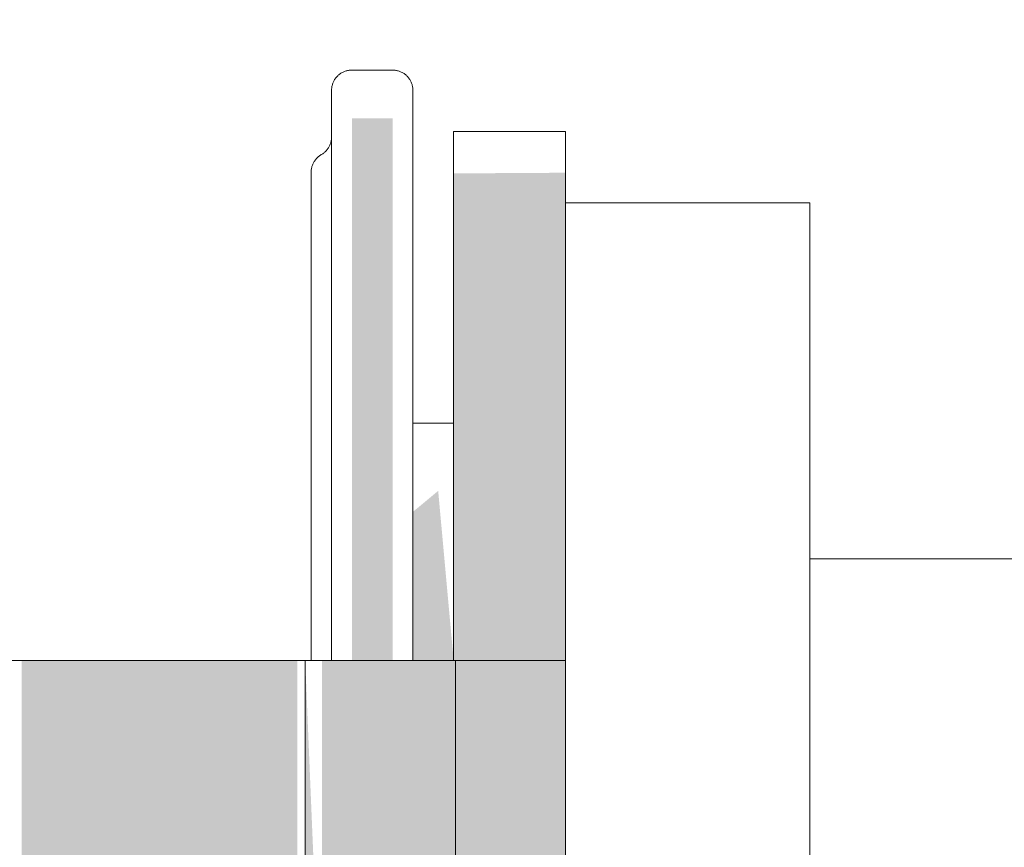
# Model space of a CAD drawing. Header units: millimetres. Extents: x 9824119 to 13672909, y -72394 to 462135.
# Tile 130 of 256: x 10119954 to 10120003, y -2575 to -2534. Entities that reach past the tile are written whole.
import ezdxf

# ---------------------------------------------------------------- set-up
doc = ezdxf.new("R2010")
doc.units = ezdxf.units.MM
doc.linetypes.add('ADSK_Скрыто', pattern=[6, 3, -3])
doc.layers.add('A-DETL-HDLN', color=7, linetype='ADSK_Скрыто', lineweight=9)
doc.layers.add('P-PIPE', color=7, linetype='Continuous', lineweight=18)
doc.styles.add('ISOCPEUR', font='isocpeui.ttf')

# ---------------------------------------------------------------- blocks, each defined once
blk = doc.blocks.new('Tecofi_VPI4449-02_Затвор дисковый поворотный с ручкой - Затвор дисковый поворотный с рычагом_VPI 4449-02-V90-В_Этаж 01_Отопление')
at = {"layer": 'P-PIPE', "linetype": 'ADSK_Скрыто', "lineweight": 9, "true_color": 0x373737}
for points in [[(29250.008, -13265.837), (29250.008, -13239.194), (29248.008, -13239.194), (29248.008, -13265.837)], [(29258.508, -13265.837), (29258.508, -13241.862), (29253.008, -13241.896), (29253.008, -13265.837)], [(29251.008, -13265.837), (29253.008, -13265.837), (29252.248, -13257.499), (29251.008, -13258.529), (29251.008, -13261.668)], [(29231.785, -13285.837), (29245.325, -13285.837), (29245.325, -13265.837), (29231.785, -13265.837)], [(29246.545, -13285.837), (29252.349, -13285.837), (29252.349, -13265.837), (29246.545, -13265.837)]]:
    blk.add_hatch(color=250, dxfattribs=at).paths.add_polyline_path(points)
h = blk.add_hatch(color=250, dxfattribs=at)
h.paths.add_polyline_path([(29245.713, -13285.837), (29246.545, -13285.837), (29245.713, -13265.837)])
h.paths.add_polyline_path([(29258.508, -13285.837), (29258.508, -13265.837), (29252.349, -13265.837), (29252.349, -13285.837)])
at = {"layer": 'A-DETL-HDLN', "color": 5, "true_color": 0x0000ff, "flags": 128}
for points in [[(29247.008, -13237.817), (29247.009, -13237.777), (29247.011, -13237.738), (29247.015, -13237.698), (29247.021, -13237.658), (29247.028, -13237.619), (29247.037, -13237.58), (29247.047, -13237.541), (29247.059, -13237.503), (29247.072, -13237.465), (29247.087, -13237.428), (29247.103, -13237.391), (29247.121, -13237.356), (29247.14, -13237.321), (29247.161, -13237.286), (29247.183, -13237.253), (29247.206, -13237.22), (29247.23, -13237.189), (29247.256, -13237.158), (29247.283, -13237.129), (29247.311, -13237.1), (29247.34, -13237.073), (29247.371, -13237.047), (29247.402, -13237.022), (29247.434, -13236.998), (29247.468, -13236.976), (29247.502, -13236.955), (29247.537, -13236.935), (29247.572, -13236.917), (29247.609, -13236.901), (29247.646, -13236.885), (29247.683, -13236.872), (29247.721, -13236.859), (29247.76, -13236.849), (29247.799, -13236.84), (29247.838, -13236.832), (29247.878, -13236.826), (29247.917, -13236.822)], [(29250.088, -13236.821), (29250.128, -13236.825), (29250.167, -13236.83), (29250.207, -13236.837), (29250.246, -13236.846), (29250.284, -13236.856), (29250.323, -13236.868), (29250.36, -13236.882), (29250.397, -13236.896), (29250.434, -13236.913), (29250.47, -13236.93), (29250.505, -13236.95), (29250.539, -13236.97), (29250.573, -13236.992), (29250.605, -13237.015), (29250.637, -13237.04), (29250.667, -13237.066), (29250.697, -13237.093), (29250.725, -13237.121), (29250.753, -13237.15), (29250.779, -13237.18), (29250.804, -13237.212), (29250.827, -13237.244), (29250.849, -13237.277), (29250.87, -13237.311), (29250.89, -13237.346), (29250.908, -13237.382), (29250.925, -13237.418), (29250.94, -13237.455), (29250.954, -13237.493), (29250.966, -13237.531), (29250.977, -13237.569), (29250.986, -13237.608), (29250.993, -13237.647), (29250.999, -13237.687), (29251.004, -13237.727), (29251.007, -13237.767), (29251.008, -13237.807), (29251.008, -13237.817)], [(29247.008, -13237.817), (29247.008, -13237.848), (29247.008, -13237.939), (29247.008, -13238.091), (29247.008, -13238.303)], [(29247.008, -13238.3), (29247.008, -13238.142), (29247.008, -13237.974), (29247.008, -13237.866), (29247.008, -13237.82)], [(29251.008, -13238.214), (29251.008, -13238.025), (29251.008, -13237.897), (29251.008, -13237.829), (29251.008, -13237.817)], [(29251.008, -13237.817), (29251.008, -13237.848), (29251.008, -13237.939), (29251.008, -13238.091), (29251.008, -13238.212)], [(29246.508, -13240.971), (29246.542, -13240.95), (29246.576, -13240.928), (29246.608, -13240.905), (29246.64, -13240.88), (29246.67, -13240.854), (29246.699, -13240.827), (29246.728, -13240.799), (29246.755, -13240.77), (29246.781, -13240.739), (29246.806, -13240.708), (29246.829, -13240.675), (29246.851, -13240.642), (29246.872, -13240.608), (29246.892, -13240.573), (29246.91, -13240.537), (29246.926, -13240.501), (29246.941, -13240.464), (29246.955, -13240.426), (29246.967, -13240.388), (29246.978, -13240.349), (29246.987, -13240.311)], [(29246.008, -13241.837), (29246.009, -13241.797), (29246.011, -13241.757), (29246.015, -13241.717), (29246.021, -13241.678), (29246.028, -13241.638), (29246.037, -13241.599), (29246.047, -13241.56), (29246.059, -13241.522), (29246.072, -13241.485), (29246.087, -13241.447), (29246.103, -13241.411), (29246.121, -13241.375), (29246.14, -13241.34), (29246.161, -13241.306), (29246.183, -13241.272), (29246.206, -13241.24), (29246.23, -13241.208), (29246.256, -13241.177), (29246.283, -13241.148), (29246.311, -13241.119), (29246.34, -13241.092), (29246.371, -13241.066), (29246.402, -13241.041), (29246.434, -13241.018), (29246.468, -13240.995), (29246.502, -13240.974), (29246.508, -13240.971)], [(29246.008, -13241.837), (29246.008, -13241.864), (29246.008, -13241.946), (29246.008, -13242.081), (29246.008, -13242.271)], [(29246.008, -13242.269), (29246.008, -13242.127), (29246.008, -13241.977), (29246.008, -13241.881), (29246.008, -13241.839)]]:
    blk.add_lwpolyline(points, dxfattribs=at)
at = {"layer": 'P-PIPE', "color": 5, "true_color": 0x0000ff}
for p, q in [((29250.008, -13236.817), (29248.008, -13236.817)), ((29258.508, -13239.84), (29253.008, -13239.84)), ((29253.008, -13239.84), (29253.008, -13265.837)), ((29258.508, -13265.837), (29258.508, -13239.84)), ((29270.508, -13243.337), (29258.508, -13243.337)), ((29270.508, -13275.837), (29270.508, -13243.337)), ((29253.008, -13254.179), (29251.008, -13254.179)), ((29251.008, -13254.179), (29251.008, -13265.837)), ((29270.508, -13260.837), (29332.483, -13260.837)), ((29229.343, -13265.837), (29231.785, -13265.837)), ((29231.785, -13265.837), (29245.325, -13265.837)), ((29245.252, -13265.837), (29245.806, -13265.837)), ((29246.545, -13265.837), (29245.325, -13265.837)), ((29245.713, -13265.837), (29245.713, -13285.837)), ((29246.545, -13265.837), (29252.349, -13265.837)), ((29253.096, -13265.837), (29252.349, -13265.837)), ((29252.349, -13265.837), (29258.508, -13265.837)), ((29253.096, -13265.837), (29253.063, -13265.837)), ((29253.096, -13285.837), (29253.096, -13265.837)), ((29258.508, -13265.837), (29258.508, -13285.837))]:
    blk.add_line(p, q, dxfattribs=at)
at = {"layer": 'P-PIPE', "color": 5, "true_color": 0x0000ff, "flags": 128}
for points in [[(29247.008, -13237.817), (29247.009, -13237.777), (29247.011, -13237.738), (29247.015, -13237.698), (29247.021, -13237.658), (29247.028, -13237.619), (29247.037, -13237.58), (29247.047, -13237.541), (29247.059, -13237.503), (29247.072, -13237.465), (29247.087, -13237.428), (29247.103, -13237.391), (29247.121, -13237.356), (29247.14, -13237.321), (29247.161, -13237.286), (29247.183, -13237.253), (29247.206, -13237.22), (29247.23, -13237.189), (29247.256, -13237.158), (29247.283, -13237.129), (29247.311, -13237.1), (29247.34, -13237.073), (29247.371, -13237.047), (29247.402, -13237.022), (29247.434, -13236.998), (29247.468, -13236.976), (29247.502, -13236.955), (29247.537, -13236.935), (29247.572, -13236.917), (29247.609, -13236.901), (29247.646, -13236.885), (29247.683, -13236.872), (29247.721, -13236.859), (29247.76, -13236.849), (29247.799, -13236.84), (29247.838, -13236.832), (29247.878, -13236.826), (29247.917, -13236.822), (29247.957, -13236.819), (29247.997, -13236.817), (29248.008, -13236.817)], [(29250.008, -13236.817), (29250.048, -13236.818), (29250.088, -13236.821), (29250.128, -13236.825), (29250.167, -13236.83), (29250.207, -13236.837), (29250.246, -13236.846), (29250.284, -13236.856), (29250.323, -13236.868), (29250.36, -13236.882), (29250.397, -13236.896), (29250.434, -13236.913), (29250.47, -13236.93), (29250.505, -13236.95), (29250.539, -13236.97), (29250.573, -13236.992), (29250.605, -13237.015), (29250.637, -13237.04), (29250.667, -13237.066), (29250.697, -13237.093), (29250.725, -13237.121), (29250.753, -13237.15), (29250.779, -13237.18), (29250.804, -13237.212), (29250.827, -13237.244), (29250.849, -13237.277), (29250.87, -13237.311), (29250.89, -13237.346), (29250.908, -13237.382), (29250.925, -13237.418), (29250.94, -13237.455), (29250.954, -13237.493), (29250.966, -13237.531), (29250.977, -13237.569), (29250.986, -13237.608), (29250.993, -13237.647), (29250.999, -13237.687), (29251.004, -13237.727), (29251.007, -13237.767), (29251.008, -13237.807), (29251.008, -13237.817)], [(29247.008, -13237.817), (29247.008, -13237.848), (29247.008, -13237.939), (29247.008, -13238.091), (29247.008, -13238.303), (29247.008, -13238.575), (29247.008, -13238.907), (29247.008, -13239.298), (29247.008, -13239.747), (29247.008, -13240.255), (29247.008, -13240.819), (29247.008, -13241.439), (29247.008, -13242.114), (29247.008, -13242.843), (29247.008, -13243.625), (29247.008, -13244.458), (29247.008, -13245.342), (29247.008, -13246.274), (29247.008, -13247.254), (29247.008, -13248.279), (29247.008, -13249.348), (29247.008, -13250.46), (29247.008, -13251.613), (29247.008, -13252.804), (29247.008, -13254.032), (29247.008, -13255.295), (29247.008, -13256.591), (29247.008, -13257.917), (29247.008, -13259.272), (29247.008, -13260.654), (29247.008, -13262.06), (29247.008, -13263.488), (29247.008, -13264.936), (29247.008, -13265.837)], [(29247.008, -13265.33), (29247.008, -13263.877), (29247.008, -13262.444), (29247.008, -13261.031), (29247.008, -13259.643), (29247.008, -13258.28), (29247.008, -13256.946), (29247.008, -13255.641), (29247.008, -13254.369), (29247.008, -13253.132), (29247.008, -13251.931), (29247.008, -13250.767), (29247.008, -13249.644), (29247.008, -13248.563), (29247.008, -13247.526), (29247.008, -13246.534), (29247.008, -13245.589), (29247.008, -13244.692), (29247.008, -13243.845), (29247.008, -13243.049), (29247.008, -13242.305), (29247.008, -13241.616), (29247.008, -13240.981), (29247.008, -13240.401), (29247.008, -13239.879), (29247.008, -13239.414), (29247.008, -13239.007), (29247.008, -13238.659), (29247.008, -13238.371), (29247.008, -13238.142), (29247.008, -13237.974), (29247.008, -13237.866), (29247.008, -13237.82)], [(29251.008, -13265.837), (29251.008, -13264.378), (29251.008, -13262.937), (29251.008, -13261.518), (29251.008, -13260.121), (29251.008, -13258.749), (29251.008, -13257.404), (29251.008, -13256.089), (29251.008, -13254.806), (29251.008, -13253.556), (29251.008, -13252.342), (29251.008, -13251.166), (29251.008, -13250.029), (29251.008, -13248.933), (29251.008, -13247.88), (29251.008, -13246.872), (29251.008, -13245.91), (29251.008, -13244.997), (29251.008, -13244.132), (29251.008, -13243.318), (29251.008, -13242.557), (29251.008, -13241.848), (29251.008, -13241.194), (29251.008, -13240.595), (29251.008, -13240.053), (29251.008, -13239.568), (29251.008, -13239.141), (29251.008, -13238.773), (29251.008, -13238.464), (29251.008, -13238.214), (29251.008, -13238.025), (29251.008, -13237.897), (29251.008, -13237.829), (29251.008, -13237.817)], [(29251.008, -13237.817), (29251.008, -13237.848), (29251.008, -13237.939), (29251.008, -13238.091), (29251.008, -13238.303), (29251.008, -13238.575), (29251.008, -13238.907), (29251.008, -13239.298), (29251.008, -13239.747), (29251.008, -13240.255), (29251.008, -13240.819), (29251.008, -13241.439), (29251.008, -13242.114), (29251.008, -13242.843), (29251.008, -13243.625), (29251.008, -13244.458), (29251.008, -13245.342), (29251.008, -13246.274), (29251.008, -13247.254), (29251.008, -13248.279), (29251.008, -13249.348), (29251.008, -13250.46), (29251.008, -13251.613), (29251.008, -13252.804), (29251.008, -13254.032), (29251.008, -13255.295), (29251.008, -13256.591)], [(29246.508, -13240.971), (29246.542, -13240.95), (29246.576, -13240.928), (29246.608, -13240.905), (29246.64, -13240.88), (29246.67, -13240.854), (29246.699, -13240.827), (29246.728, -13240.799), (29246.755, -13240.77), (29246.781, -13240.739), (29246.806, -13240.708), (29246.829, -13240.675), (29246.851, -13240.642), (29246.872, -13240.608), (29246.892, -13240.573), (29246.91, -13240.537), (29246.926, -13240.501), (29246.941, -13240.464), (29246.955, -13240.426), (29246.967, -13240.388), (29246.978, -13240.349), (29246.987, -13240.311), (29246.994, -13240.271), (29247, -13240.232), (29247.004, -13240.192), (29247.007, -13240.152), (29247.008, -13240.112), (29247.008, -13240.105)], [(29246.008, -13241.837), (29246.009, -13241.797), (29246.011, -13241.757), (29246.015, -13241.717), (29246.021, -13241.678), (29246.028, -13241.638), (29246.037, -13241.599), (29246.047, -13241.56), (29246.059, -13241.522), (29246.072, -13241.485), (29246.087, -13241.447), (29246.103, -13241.411), (29246.121, -13241.375), (29246.14, -13241.34), (29246.161, -13241.306), (29246.183, -13241.272), (29246.206, -13241.24), (29246.23, -13241.208), (29246.256, -13241.177), (29246.283, -13241.148), (29246.311, -13241.119), (29246.34, -13241.092), (29246.371, -13241.066), (29246.402, -13241.041), (29246.434, -13241.018), (29246.468, -13240.995), (29246.502, -13240.974), (29246.508, -13240.971)], [(29246.008, -13241.837), (29246.008, -13241.864), (29246.008, -13241.946), (29246.008, -13242.081), (29246.008, -13242.271), (29246.008, -13242.515), (29246.008, -13242.811), (29246.008, -13243.161), (29246.008, -13243.563), (29246.008, -13244.016), (29246.008, -13244.521), (29246.008, -13245.075), (29246.008, -13245.679), (29246.008, -13246.331), (29246.008, -13247.03), (29246.008, -13247.775), (29246.008, -13248.566), (29246.008, -13249.399), (29246.008, -13250.275), (29246.008, -13251.192), (29246.008, -13252.149), (29246.008, -13253.143), (29246.008, -13254.174), (29246.008, -13255.239), (29246.008, -13256.337), (29246.008, -13257.467), (29246.008, -13258.625), (29246.008, -13259.812), (29246.008, -13261.024), (29246.008, -13262.259), (29246.008, -13263.517), (29246.008, -13264.794), (29246.008, -13265.837)], [(29246.008, -13265.142), (29246.008, -13263.86), (29246.008, -13262.597), (29246.008, -13261.355), (29246.008, -13260.136), (29246.008, -13258.943), (29246.008, -13257.777), (29246.008, -13256.639), (29246.008, -13255.532), (29246.008, -13254.458), (29246.008, -13253.418), (29246.008, -13252.414), (29246.008, -13251.447), (29246.008, -13250.519), (29246.008, -13249.632), (29246.008, -13248.786), (29246.008, -13247.984), (29246.008, -13247.227), (29246.008, -13246.515), (29246.008, -13245.85), (29246.008, -13245.233), (29246.008, -13244.666), (29246.008, -13244.148), (29246.008, -13243.68), (29246.008, -13243.264), (29246.008, -13242.901), (29246.008, -13242.589), (29246.008, -13242.332), (29246.008, -13242.127), (29246.008, -13241.977), (29246.008, -13241.881), (29246.008, -13241.839)]]:
    blk.add_lwpolyline(points, dxfattribs=at)

msp = doc.modelspace()

# ---------------------------------------------------------------- block references
at = {"layer": 'A-DETL-HDLN', "color": 5, "true_color": 0x0000ff}
msp.add_blockref('Tecofi_VPI4449-02_Затвор дисковый поворотный с ручкой - Затвор дисковый поворотный с рычагом_VPI 4449-02-V90-В_Этаж 01_Отопление', (10090722.494, 10700.258), dxfattribs=at)

# ---------------------------------------------------------------- texts
at = {"char_height": 300, "attachment_point": 1, "style": 'ISOCPEUR'}
for s, insert, width in [('\\pi13638.10589;{\\fISOCPEUR|b0|i0|c204|p34;\\H1.66667x;\\L\\C7;\\P\\pi10874.35036;\\H1.1x;Общие указания\\l\\P\\pi13638.10589;\\P\\pi-900,l1200,t1200;\\H0.72727x;1.^IПроект выполнен на основании задания заказчика и задания на проектирование архитектурно-строительных чертежей.\\P2.^IПроект соответствует действующим нормам :\\P\\pl900,t900;\\fSymbol|b0|i0|c2|p18;·^I\\fISOCPEUR|b0|i0|c204|p34;КМК 2. 04.05-97* "Отопление, вентиляция и кондиционирование воздуха".\\P\\fSymbol|b0|i0|c2|p18;·^I\\fISOCPEUR|b0|i0|c204|p34;ШНК 2.08.02-09* "Общественные здания и сооружение" \\P\\fSymbol|b0|i0|c2|p18;·^I\\fISOCPEUR|b0|i0|c204|p34;КМК 2.01.01-94 "Климатические и физико-геологические данные для проектирования".\\P\\fSymbol|b0|i0|c2|p18;·^I\\fISOCPEUR|b0|i0|c204|p34;КМК 2.01.04-97* "Строительная теплотехника".\\P\\fSymbol|b0|i0|c2|p18;·^I\\fISOCPEUR|b0|i0|c204|p34;ГОСТ 21.602-2003 "Правила выполнения рабочей документации отопления, вентиляции и кондиционирования".\\P\\fSymbol|b0|i0|c2|p18;·^I\\fISOCPEUR|b0|i0|c204|p34;ШНК \\fISOCPEUR|b0|i0|c186|p34;2.01.02-04\\fISOCPEUR|b0|i0|c204|p34; - \\fISOCPEUR|b0|i0|c186|p34;"\\fISOCPEUR|b0|i0|c204|p34;Пожарная безопасность зданий и сооружений\\fISOCPEUR|b0|i0|c186|p34;"\\fISOCPEUR|b0|i0|c204|p34;;\\P\\pl1200,t1200;3.^I  Расчетные параметры наружного воздуха для проектирования отопления, вентиляции и кондиционирования воздуха приняты по КМК 2.01.01-94.\\P\\pi-300,l300,tz;      Для проектирования отопления, вентиляции и кондиционирования воздуха: \\P\\pl1500,t1500;-^IХолодный  период  года Тн\\fISOCPEUR|b0|i0|c186|p34;=-14.0°C\\fISOCPEUR|b0|i0|c204|p34;; I=-12,4 кДж/кг (Парам. Б);\\P-^IТеплый  период  года Тн=33°C; I=55,7 кДж/кг  (Парам. А);\\P-^IТеплый  период  года Тн=37,5°C; I=65,2 кДж/кг (Парам. Б);\\P-^IСкорость ветра  - V=1,6 м/сек - холодный период;\\P-^IСкорость ветра  - V=1,9 м/сек - теплый  период;\\P-^IПродолжительность отопительного периода  Zот.пер.=129суток;\\P-^IСредняя температура отопительного периода  tот.пер.=2,7°C;\\P-^IБарометрическое давление в районе строительства Рбар=950 Гпа.\\P\\pi600,l0,tz;\\P\\pi11458.1097;\\LТЕПЛОСНАБЖЕНИЕ\\P\\pi13638.10589;\\l\\P\\pi0;\\C0;В качестве источника тепла выбран установленный во дворе здания тепловой насос, рассчитанный на работу в температурном режиме 40–30 °C.^J^JСистема отопления спроектирована как двухтрубная, в ней используются напольный фанкойл.\\P^JОсновным источником тепла является тепловой насос. \\P^JОсновное охлаждение осуществляется с помощью\\Pтепловых насосов. Для отвода конденсата, образующегося в фанкойлах, предусмотрены дренажные трубы. Основные водосточные и обратные трубы выполнены из полипропилена. \\P\\pi600;^JОсновные подающие и обратные трубы выполнены из полипропилена. Слив воды из системы осуществляется через регулировочный узел. Для снижения теплопотерь через трубы выполнены работы по теплоизоляции.\\C7; \\P\\pi12278.10827;\\LОТОПЛЕНИЕ\\l\\P\\pi0;  Для достижения  комфортных условий в зимнее время и компенсации теплопотерь в помещениях установлены \\C0;фанкойл\\C7;ы обеспечивающие в помещениях нормируемую температуру воздуха:\\P\\pi-300,l1500,t1500;-^IКабинет врача +20°C.\\P-^IЗал       +22°C.\\P-^IФизиотерапия     +21°C.\\P\\pi0,l0,tz;   На каждом приборе предусматривается устанавка термостатического клапана и запорного крана. Рекомендуется применить трубопроводы стабильные полипропиленовые. Система теплоснабжения \\C0;фанкойл\\C7;ов двухтрубная с принудительной циркуляцией, горизонтальная. Удаление воздуха осуществляется из воздухоспускных кранов установленных в \\C0;фанкойл\\C7;ах. Все монтажные и наладочные работы проводить в соответствии с нормативными документами и инструкциям фирм-изготовителя.}', (9986122.186, 27067.081), 27276.21177), ('{\\fISOCPEUR|b0|i0|c204|p34;\\C7;^I\\A1;\\L\\P\\pi10515.36534;\\H1.33333x;ВЕНТИЛЯЦИЯ\\P\\pi0;\\l^IВ здании предусмотрена приточно-вытяжная вентиляция с естественным и \\Pмеханическим побуждением, для функционально различных и конструктивно раздельных групп \\Pпомещений.   ^I  \\P^IТакже предусматривается естественная вентиляция с удалением и поступлением воздуха через окна и двери.\\P^IУдаление воздуха из помещений производится с помощью вытяжных решеток.\\P^IМатериал воздуховодов - тонколистовая оцинкованная сталь по ГОСТ 14918-80.\\P^IВоздуховоды систем вытяжной вентиляции выполняются класса "Н" (нормально плотный).\\P^IМонтаж систем вентиляции выполнить в соответствии с \\A0;КМК 3.05.01.-9\\A1;7\\P\\A0;\\L\\P\\pi12075.36144;\\P\\pi7995.37164;ПРИМЕЧАНИЯ (ТЕПЛОСНАБЖЕНИЕ)\\P\\pi-900,l900,t900;\\l1.^IЧертеж читать совместно со спецификацией и с другими разделами проекта.\\P2.^IМонтаж оборудования и трубопроводов производить в соответствии с местными \\P\\pi0;действующими нормами и правилами, и требованиями завода-изготовителя оборудования.\\P\\pi-900;3.^IТрубопроводы системы теплоснабжения радиаторов приняты полипропиленовыми.\\P4.^IНа планах и схемах указаны наружный диаметр и толщина стенки полипропиленовых \\P\\pi0;трубопроводов.\\P\\pi-900;5.^IПриборы и трубопроводы нанесены условно.\\P6.^IУклон трубопроводов выполнить согласно схемам в сторону ближайшего вертикального \\P\\pi0;стояка.\\P\\pi-900;7.^IВсе отметки указаны от уровня пола этажа. \\P8.^IКрепить трубу в штробе каждые 2 метра.\\P9.^IТрубопроводы отопления, прокладываемые в полу покрыть трубчатой тепловой изоляцией \\P\\pi0;из вспученного полителена "Isocom" толщиной 9 мм.\\P\\pi-900;10.^IДиаметры запорно-регулирующей арматуры и фильтров соответствуют диаметру \\P\\pi0;трубопроводов, если не указано иное.\\P\\pi3390,l600,tz;\\P\\pi5455.37799,l0;\\LПРИМЕЧАНИЯ (ВЕНТИЛЯЦИЯ И КОНДИЦИОНИРОВАНИЕ)\\l\\P\\pi-900,l900,t900;1.^IВентиляционные системы показаны условно.\\P2.^IЧертеж читать совместно со спецификацией и остальными разделами проекта \\P3.^IВсе неплотности при пересечении инженерными коммуникациями огнестойких стен, \\P\\pi0;перекрытий и перегородок заделать материалами, соответствующими по степени \\Pогнестойкости пересекаемым ограждениям.\\P\\pi-900;4.^IВ сан-узлах двери не оборудованные переточными решетками, предусмотреть с \\P\\pi0;подрезкой дверного полотна, высота щели не менее 20 мм. Если конструкция дверей не \\Pпозволяет предусмотреть щели в нижней части, то необходимо выполнить установку \\Pжалюзийной решетки в нижней половине двери.\\P\\pi-900;5.^IРазместить все приборы для измерения температуры, давления и скорости потока в \\P\\pi0;доступных местах с прямыми секциями труб или воздуховодов наверху или внизу, \\Pсогласно рекомендациям завода изготовителя для точности показаний.\\P\\pi-900;6.^IУстановить расположение диффузоров, отдушин и вентиляционных решеток согласно \\P\\pi0;архитектурным планам потолка, освещения и другим деталям/узлам потолка и \\Pвыполнить незначительные изменения для обеспечения соответствия.\\P\\pi-900;7.^IМонтаж оборудования выполнить в соответствии с местными нормами и правилами, а \\P\\pi0;так же требованиями завода-изготовителя оборудования \\P\\pi-900;8.^IВсе отметки оборудований даны от пола этажа.\\P}', (10015733.614, 26003.42), 24350.72388)]:
    msp.add_mtext(s, dxfattribs=dict(at, insert=insert, width=width))

doc.saveas('drawing.dxf')
